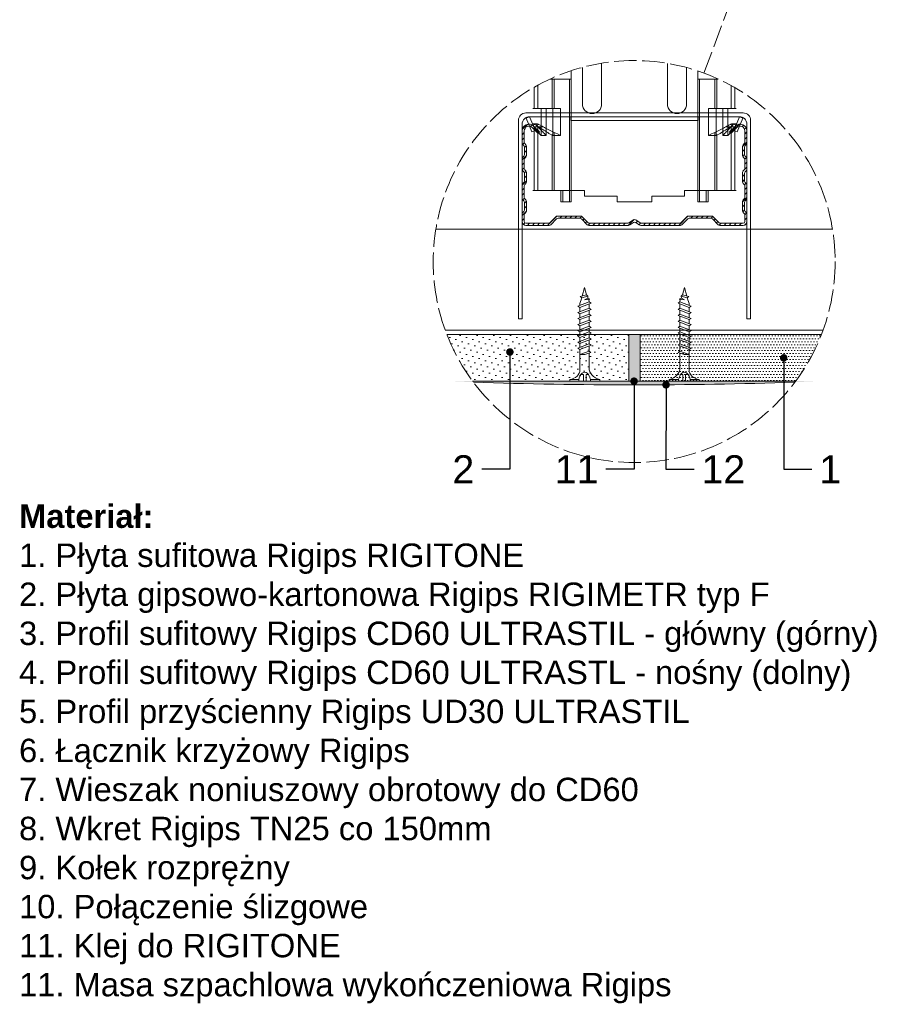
# Model space of a CAD drawing. Header units: millimetres. Extents: x -295 to 1938, y -1539 to -487.
# Tile 4 of 6: x 1297 to 1762, y -1539 to -1013. Entities that reach past the tile are written whole.
import ezdxf
from ezdxf import colors
from ezdxf.entities.mleader import LeaderData, LeaderLine
from ezdxf.math import Vec2, Vec3

# ---------------------------------------------------------------- set-up
doc = ezdxf.new("R2010")
doc.units = ezdxf.units.MM
doc.linetypes.add('ACAD_ISO02W100', pattern=[15, 12, -3])
doc.layers.get('0').update_dxf_attribs({"lineweight": 5})
for name, color, linetype, lineweight in [('_RIGIPS AKCESORIA', 7, 'Continuous', 5), ('_RIGIPS G-K', 7, 'Continuous', 9), ('_RIGIPS PROFIL', 7, 'Continuous', 9), ('_RIGIPS PŁYTA', 7, 'Continuous', 9), ('KRESKOWANIE', 7, 'Continuous', 9), ('PRZERYWANA', 7, 'ACAD_ISO02W100', 9)]:
    doc.layers.add(name, color=color, linetype=linetype, lineweight=lineweight)
doc.styles.get("Standard").update_dxf_attribs({"font": 'arial.ttf'})

# ---------------------------------------------------------------- blocks, each defined once
blk = doc.blocks.new('_Dot')
at = {"color": 0, "linetype": 'ByBlock', "lineweight": -2}
blk.add_line((-0.5, 0), (-1, 0), dxfattribs=at)
at = {"color": 0, "linetype": 'ByBlock', "const_width": 0.5}
blk.add_lwpolyline([(-0.25, 0, 1), (0.25, 0, 1)], format="xyb", close=True, dxfattribs=at)
blk = doc.blocks.new('Lacznik krzyzowy (widok1)')
at = {"layer": '_RIGIPS AKCESORIA', "extrusion": (0, 0, -1)}
for p, q in [((0, 36.5), (0, 89.5)), ((2, 91.5), (60, 91.5)), ((2.08, 90.11), (3, 90.5)), ((3.61, 86.42), (2.08, 90.11)), ((3, 90.5), (4.53, 86.8)), ((14, 89.5, 30), (14, 90.5, 30)), ((48, 89.5, 30), (14, 89.5, 30)), ((48, 90.5, 30), (48, 89.5, 30)), ((57.47, 86.8), (59, 90.5)), ((59.92, 90.11), (58.39, 86.42)), ((59, 90.5), (59.92, 90.11)), ((62, 89.5), (62, 36.5)), ((1, 88.5), (1, 36.5)), ((4.53, 86.8), (3.61, 86.42)), ((58.39, 86.42), (57.47, 86.8)), ((61, 36.5), (61, 88.5)), ((1, 36.5), (0, 36.5)), ((62, 36.5), (61, 36.5))]:
    blk.add_line(p, q, dxfattribs=at)
at = {"layer": '_RIGIPS AKCESORIA'}
blk.add_line((59, 90.5), (3, 90.5), dxfattribs=at)
at = {"layer": '_RIGIPS AKCESORIA', "extrusion": (0, 0, -1)}
for centre, start, end in [((-2, 89.5), 0, 90), ((-3, 88.5), 0, 90), ((-3, 88.5), 0, 90), ((-59, 88.5), 90, 180), ((-59, 88.5), 90, 180), ((-60, 89.5), 90, 180)]:
    blk.add_arc(centre, 2, start, end, dxfattribs=at)
blk = doc.blocks.new('CD 60 ULTRASTIL')
h = blk.add_hatch()
h.set_pattern_fill('ANSI31', color=256, scale=0.3, style=0)
h.paths.add_polyline_path([(542.88, 684.5, -0.302776), (543.49, 684.5), (544.54, 683.79, 0.148069), (544.85, 683.7), (555.42, 683.7, 0.198912), (555.81, 683.86), (557.38, 685.44, -0.198912), (557.77, 685.6), (563.59, 685.6, -0.198912), (563.98, 685.44), (565.55, 683.86, 0.198912), (565.94, 683.7), (572.18, 683.7, 0.414214), (573.18, 684.7), (573.18, 686.74, 0.198912), (573.02, 687.12), (572.74, 687.4, -0.198912), (572.58, 687.79), (572.58, 689.87, -0.198912), (572.74, 690.26), (573.02, 690.54, 0.198912), (573.18, 690.93), (573.18, 694.47, 0.198912), (573.02, 694.86), (572.74, 695.14, -0.198912), (572.58, 695.53), (572.58, 697.61, -0.198912), (572.74, 698), (573.02, 698.28, 0.198912), (573.18, 698.67), (573.18, 701.47, 0.198912), (573.02, 701.86), (572.74, 702.14, -0.198912), (572.58, 702.53), (572.58, 704.61, -0.198912), (572.74, 705), (573.02, 705.28, 0.198912), (573.18, 705.67), (573.18, 708.9, 0.666128), (570.12, 710.18), (568.55, 708.63), (568.93, 708.24), (570.5, 709.79, -0.666128), (572.63, 708.9), (572.63, 705.9, -0.198912), (572.47, 705.51), (572.19, 705.23, 0.198912), (572.03, 704.84), (572.03, 702.3, 0.198912), (572.19, 701.91), (572.47, 701.63, -0.198912), (572.63, 701.25), (572.63, 698.9, -0.198912), (572.47, 698.51), (572.19, 698.23, 0.198912), (572.03, 697.84), (572.03, 695.3, 0.198912), (572.19, 694.91), (572.47, 694.63, -0.198912), (572.63, 694.25), (572.63, 691.16, -0.198912), (572.47, 690.77), (572.19, 690.49, 0.198912), (572.03, 690.1), (572.03, 687.56, 0.198912), (572.19, 687.17), (572.47, 686.9, -0.198912), (572.63, 686.51), (572.63, 684.7, -0.414214), (572.18, 684.25), (566.17, 684.25, -0.198912), (565.78, 684.41), (564.2, 685.99, 0.198912), (563.82, 686.15), (557.55, 686.15, 0.198912), (557.16, 685.99), (555.58, 684.41, -0.198912), (555.19, 684.25), (545.01, 684.25, -0.148069), (544.71, 684.34), (543.49, 685.16, 0.302776), (542.88, 685.16), (541.65, 684.34, -0.148069), (541.35, 684.25), (531.17, 684.25, -0.198912), (530.78, 684.41), (529.2, 685.99, 0.198912), (528.82, 686.15), (522.55, 686.15, 0.198912), (522.16, 685.99), (520.58, 684.41, -0.198912), (520.19, 684.25), (514.18, 684.25, -0.414214), (513.73, 684.7), (513.73, 686.51, -0.198912), (513.89, 686.9), (514.17, 687.17, 0.198912), (514.33, 687.56), (514.33, 690.1, 0.198912), (514.17, 690.49), (513.89, 690.77, -0.198912), (513.73, 691.16), (513.73, 694.25, -0.198912), (513.89, 694.63), (514.17, 694.91, 0.198912), (514.33, 695.3), (514.33, 697.84, 0.198912), (514.17, 698.23), (513.89, 698.51, -0.198912), (513.73, 698.9), (513.73, 701.25, -0.198912), (513.89, 701.63), (514.17, 701.91, 0.198912), (514.33, 702.3), (514.33, 704.84, 0.198912), (514.17, 705.23), (513.89, 705.51, -0.198912), (513.73, 705.9), (513.73, 708.9, -0.666128), (515.86, 709.79), (517.43, 708.24), (517.81, 708.63), (516.25, 710.18, 0.666128), (513.18, 708.9), (513.18, 705.67, 0.198912), (513.34, 705.28), (513.62, 705, -0.198912), (513.78, 704.61), (513.78, 702.53, -0.198912), (513.62, 702.14), (513.34, 701.86, 0.198912), (513.18, 701.47), (513.18, 698.67, 0.198912), (513.34, 698.28), (513.62, 698, -0.198912), (513.78, 697.61), (513.78, 695.53, -0.198912), (513.62, 695.14), (513.34, 694.86, 0.198912), (513.18, 694.47), (513.18, 690.93, 0.198912), (513.34, 690.54), (513.62, 690.26, -0.198912), (513.78, 689.87), (513.78, 687.79, -0.198912), (513.62, 687.4), (513.34, 687.12, 0.198912), (513.18, 686.74), (513.18, 684.7, 0.414214), (514.18, 683.7), (520.42, 683.7, 0.198912), (520.81, 683.86), (522.38, 685.44, -0.198912), (522.77, 685.6), (528.59, 685.6, -0.198912), (528.98, 685.44), (530.55, 683.86, 0.198912), (530.94, 683.7), (541.51, 683.7, 0.148069), (541.82, 683.79)])
for p, q in [((515.86, 709.79), (517.43, 708.24)), ((516.25, 710.18), (517.81, 708.63)), ((570.12, 710.18), (568.55, 708.63)), ((570.5, 709.79), (568.93, 708.24)), ((513.18, 708.9), (513.18, 705.67)), ((513.73, 708.9), (513.73, 705.9)), ((517.43, 708.24), (517.81, 708.63)), ((568.93, 708.24), (568.55, 708.63)), ((572.63, 708.9), (572.63, 705.9)), ((573.18, 708.9), (573.18, 705.67)), ((513.34, 705.28), (513.62, 705)), ((513.78, 704.61), (513.78, 702.53)), ((513.89, 705.51), (514.17, 705.23)), ((514.33, 704.84), (514.33, 702.3)), ((572.03, 704.84), (572.03, 702.3)), ((572.47, 705.51), (572.19, 705.23)), ((572.58, 704.61), (572.58, 702.53)), ((573.02, 705.28), (572.74, 705)), ((513.34, 701.86), (513.62, 702.14)), ((513.89, 701.63), (514.17, 701.91)), ((572.47, 701.63), (572.19, 701.91)), ((573.02, 701.86), (572.74, 702.14)), ((513.18, 698.67), (513.18, 701.47)), ((513.73, 698.9), (513.73, 701.25)), ((572.63, 698.9), (572.63, 701.25)), ((573.18, 698.67), (573.18, 701.47)), ((513.34, 698.28), (513.62, 698)), ((513.78, 697.61), (513.78, 695.53)), ((513.89, 698.51), (514.17, 698.23)), ((514.33, 697.84), (514.33, 695.3)), ((572.03, 697.84), (572.03, 695.3)), ((572.47, 698.51), (572.19, 698.23)), ((572.58, 697.61), (572.58, 695.53)), ((573.02, 698.28), (572.74, 698)), ((513.18, 694.47), (513.18, 690.93)), ((513.34, 694.86), (513.62, 695.14)), ((513.73, 694.25), (513.73, 691.16)), ((513.89, 694.63), (514.17, 694.91)), ((572.47, 694.63), (572.19, 694.91)), ((572.63, 694.25), (572.63, 691.16)), ((573.02, 694.86), (572.74, 695.14)), ((573.18, 694.47), (573.18, 690.93)), ((513.34, 690.54), (513.62, 690.26)), ((513.78, 689.87), (513.78, 687.79)), ((513.89, 690.77), (514.17, 690.49)), ((514.33, 690.1), (514.33, 687.56)), ((572.03, 690.1), (572.03, 687.56)), ((572.47, 690.77), (572.19, 690.49)), ((572.58, 689.87), (572.58, 687.79)), ((573.02, 690.54), (572.74, 690.26)), ((513.18, 686.74), (513.18, 684.7)), ((513.34, 687.12), (513.62, 687.4)), ((513.73, 686.51), (513.73, 684.7)), ((513.89, 686.9), (514.17, 687.17)), ((520.58, 684.41), (522.16, 685.99)), ((522.55, 686.15), (528.82, 686.15)), ((530.78, 684.41), (529.2, 685.99)), ((555.58, 684.41), (557.16, 685.99)), ((557.55, 686.15), (563.82, 686.15)), ((565.78, 684.41), (564.2, 685.99)), ((572.47, 686.9), (572.19, 687.17)), ((572.63, 686.51), (572.63, 684.7)), ((573.02, 687.12), (572.74, 687.4)), ((573.18, 686.74), (573.18, 684.7)), ((514.18, 684.25), (520.19, 684.25)), ((514.18, 683.7), (520.42, 683.7)), ((520.81, 683.86), (522.38, 685.44)), ((528.59, 685.6), (522.77, 685.6)), ((530.55, 683.86), (528.98, 685.44)), ((530.94, 683.7), (541.51, 683.7)), ((531.17, 684.25), (541.35, 684.25)), ((541.65, 684.34), (542.88, 685.16)), ((541.82, 683.79), (542.88, 684.5)), ((544.71, 684.34), (543.49, 685.16)), ((544.54, 683.79), (543.49, 684.5)), ((544.85, 683.7), (555.42, 683.7)), ((545.01, 684.25), (555.19, 684.25)), ((555.81, 683.86), (557.38, 685.44)), ((557.77, 685.6), (563.59, 685.6)), ((565.55, 683.86), (563.98, 685.44)), ((565.94, 683.7), (572.18, 683.7)), ((566.17, 684.25), (572.18, 684.25))]:
    blk.add_line(p, q)
for centre, radius, start, end in [((514.98, 708.9), 1.8, 45.3251, 180), ((514.98, 708.9), 1.25, 45.3251, 180), ((571.38, 708.9), 1.8, 360, 134.6749), ((571.38, 708.9), 1.25, 360, 134.6749), ((513.73, 705.67), 0.55, 180, 225), ((513.23, 704.61), 0.55, 0, 45), ((514.28, 705.9), 0.55, 180, 225), ((513.78, 704.84), 0.55, 0, 45), ((572.58, 704.84), 0.55, 135, 180), ((572.08, 705.9), 0.55, 315, 0), ((573.13, 704.61), 0.55, 135, 180), ((572.63, 705.67), 0.55, 315, 0), ((513.73, 701.47), 0.55, 135, 180), ((513.23, 702.53), 0.55, 315, 0), ((513.78, 702.3), 0.55, 315, 0), ((572.58, 702.3), 0.55, 180, 225), ((573.13, 702.53), 0.55, 180, 225), ((572.63, 701.47), 0.55, 0, 45), ((514.28, 701.25), 0.55, 135, 180), ((572.08, 701.25), 0.55, 0, 45), ((513.73, 698.67), 0.55, 180, 225), ((513.23, 697.61), 0.55, 360, 45), ((514.28, 698.9), 0.55, 180, 225), ((513.78, 697.84), 0.55, 0, 45), ((572.58, 697.84), 0.55, 135, 180), ((572.08, 698.9), 0.55, 315, 0), ((573.13, 697.61), 0.55, 135, 180), ((572.63, 698.67), 0.55, 315, 0), ((513.73, 694.47), 0.55, 135, 180), ((513.23, 695.53), 0.55, 315, 0), ((514.28, 694.25), 0.55, 135, 180), ((513.78, 695.3), 0.55, 315, 0), ((572.58, 695.3), 0.55, 180, 225), ((572.08, 694.25), 0.55, 0, 45), ((573.13, 695.53), 0.55, 180, 225), ((572.63, 694.47), 0.55, 0, 45), ((513.73, 690.93), 0.55, 180, 225), ((513.23, 689.87), 0.55, 0, 45), ((514.28, 691.16), 0.55, 180, 225), ((513.78, 690.1), 0.55, 360, 45), ((572.58, 690.1), 0.55, 135, 180), ((572.08, 691.16), 0.55, 315, 0), ((573.13, 689.87), 0.55, 135, 180), ((572.63, 690.93), 0.55, 315, 0), ((513.73, 686.74), 0.55, 135, 180), ((513.23, 687.79), 0.55, 315, 0), ((514.28, 686.51), 0.55, 135, 180), ((513.78, 687.56), 0.55, 315, 360), ((522.55, 685.6), 0.55, 90, 135), ((528.82, 685.6), 0.55, 45, 90), ((557.55, 685.6), 0.55, 90, 135), ((563.82, 685.6), 0.55, 45, 90), ((572.58, 687.56), 0.55, 180, 225), ((572.08, 686.51), 0.55, 360, 45), ((573.13, 687.79), 0.55, 180, 225), ((572.63, 686.74), 0.55, 360, 45), ((514.18, 684.7), 1, 180, 270), ((514.18, 684.7), 0.45, 180, 270), ((520.19, 684.8), 0.55, 270, 315), ((520.42, 684.25), 0.55, 270, 315), ((522.77, 685.05), 0.55, 90, 135), ((528.59, 685.05), 0.55, 45, 90), ((530.94, 684.25), 0.55, 225, 270), ((531.17, 684.8), 0.55, 225, 270), ((541.35, 684.8), 0.55, 270, 303.6901), ((541.51, 684.25), 0.55, 270, 303.6901), ((543.18, 684.7), 0.55, 56.3099, 123.6901), ((543.18, 684.04), 0.55, 56.3099, 123.6901), ((544.85, 684.25), 0.55, 236.3099, 270), ((545.01, 684.8), 0.55, 236.3099, 270), ((555.19, 684.8), 0.55, 270, 315), ((555.42, 684.25), 0.55, 270, 315), ((557.77, 685.05), 0.55, 90, 135), ((563.59, 685.05), 0.55, 45, 90), ((565.94, 684.25), 0.55, 225, 270), ((566.17, 684.8), 0.55, 225, 270), ((572.18, 684.7), 1, 270, 0), ((572.18, 684.7), 1, 270, 360), ((572.18, 684.7), 0.45, 270, 360)]:
    blk.add_arc(centre, radius, start, end)
blk = doc.blocks.new('TN 25')
at = {"layer": '_RIGIPS AKCESORIA'}
for p, q in [((0, -0.84), (0, 7.16)), ((0, 7.16), (0.46, 7.16)), ((0.46, 7.16), (0.46, 4.78)), ((0.46, 4.78), (0, 4.78)), ((0, 3.5), (1.77, 3.5)), ((0, 2.83), (1.77, 2.83)), ((1.77, 3.5), (1.77, 4.2)), ((1.77, 2.83), (1.77, 2.18)), ((3.02, 4.46), (8.47, 4.46)), ((7.12, 4.46), (7.12, 3.18)), ((8.03, 2.01), (7.12, 4.46)), ((7.12, 3.18), (7.65, 1.53)), ((8.47, 4.46), (8.79, 5)), ((9.61, 1.51), (8.47, 4.46)), ((8.79, 5), (9.93, 2.01)), ((9, 4.46), (10.1, 4.46)), ((10.1, 4.46), (10.41, 5)), ((11.23, 1.51), (10.1, 4.46)), ((10.41, 5), (11.56, 2.01)), ((10.62, 4.46), (11.67, 4.46)), ((11.67, 4.46), (11.99, 5)), ((12.81, 1.51), (11.67, 4.46)), ((11.99, 5), (13.14, 2.01)), ((12.2, 4.46), (13.21, 4.46)), ((13.21, 4.46), (13.52, 5)), ((14.34, 1.51), (13.21, 4.46)), ((13.52, 5), (14.67, 2.01)), ((13.73, 4.46), (14.8, 4.46)), ((14.8, 4.46), (15.12, 5)), ((15.94, 1.51), (14.8, 4.46)), ((15.12, 5), (16.26, 2.01)), ((15.33, 4.46), (16.42, 4.46)), ((16.42, 4.46), (16.73, 5)), ((17.55, 1.51), (16.42, 4.46)), ((16.73, 5), (17.88, 2.01)), ((16.94, 4.46), (17.99, 4.46)), ((17.99, 4.46), (18.31, 5)), ((19.13, 1.51), (17.99, 4.46)), ((18.31, 5), (19.45, 2.01)), ((18.52, 4.46), (19.68, 4.46)), ((19.68, 4.46), (20, 5)), ((20.82, 1.51), (19.68, 4.46)), ((20, 5), (21.14, 2.01)), ((20.21, 4.46), (20.7, 4.46)), ((20.7, 4.46), (22.28, 3.98)), ((21.85, 1.83), (21.67, 3.28)), ((21.67, 3.28), (22.14, 2.4)), ((22.28, 3.98), (22.56, 4.37)), ((22.7, 2.36), (22.28, 3.98)), ((22.56, 4.37), (23.03, 2.71)), ((23.03, 2.71), (22.7, 2.36)), ((22.71, 3.85), (25, 3.24)), ((25, 3.24), (23.03, 2.71)), ((0.46, 1.64), (0, 1.64)), ((0.46, -0.84), (0.46, 1.64)), ((7.49, 2.01), (3.55, 2.01)), ((7.65, 1.53), (8.03, 2.01)), ((9.41, 2.01), (8.03, 2.01)), ((9.93, 2.01), (9.61, 1.51)), ((11.04, 2.01), (9.93, 2.01)), ((11.56, 2.01), (11.23, 1.51)), ((12.61, 2.01), (11.56, 2.01)), ((13.14, 2.01), (12.81, 1.51)), ((14.15, 2.01), (13.14, 2.01)), ((14.67, 2.01), (14.34, 1.51)), ((15.74, 2.01), (14.67, 2.01)), ((16.26, 2.01), (15.94, 1.51)), ((17.36, 2.01), (16.26, 2.01)), ((17.88, 2.01), (17.55, 1.51)), ((18.93, 2.01), (17.88, 2.01)), ((19.45, 2.01), (19.13, 1.51)), ((19.45, 2.01), (20.62, 2.01)), ((21.14, 2.01), (20.82, 1.51)), ((21.14, 2.01), (21.81, 2.12)), ((22.14, 2.4), (21.85, 1.83)), ((22.7, 2.36), (22.14, 2.4)), ((0, -0.84), (0.46, -0.84))]:
    blk.add_line(p, q, dxfattribs=at)
for centre, major_axis, ratio, start_param, end_param in [((3.09, 7.67), (0.17, 3.2), 0.826134, 1.773653, 3.180586), ((-0.04, 0.9), (0, 3.93), 0.848176, -0.720942, -0.151112), ((1.66, 3.18), (0, 0.895), 0.848176, -1.552777, -0.720942), ((1.66, 3.18), (0, 0.895), 0.848176, 3.862535, 4.730408), ((3.37, -1.57), (0.28, 3.57), 0.832181, 0.035984, 1.430787), ((-2.73, 15.91), (0, 14.76), 0.848176, 3.399396, 3.475072), ((0.59, 4.62), (0, 2.81), 0.848176, 3.475072, 3.862535)]:
    blk.add_ellipse(centre, major_axis=major_axis, ratio=ratio, start_param=start_param, end_param=end_param, dxfattribs=at)

msp = doc.modelspace()

# ---------------------------------------------------------------- hatches: boundary and pattern name
at = {"layer": '_RIGIPS G-K'}
h = msp.add_hatch(dxfattribs=at)
h.set_pattern_fill('DOTS', color=256, scale=2, angle=45, style=0)
h.set_pattern_definition([(45, (-1960.6988, -472.216), (-1.122532, 3.367596), [0, -3.175])])
edge = h.paths.add_edge_path()
edge.add_arc((1625.51, -1142.223), 107.296, 201.23816, 216.51178)
edge.add_line((1539.272, -1206.062), (1622.711, -1206.062))
edge.add_line((1622.711, -1206.062), (1622.71, -1181.089))
edge.add_line((1622.71, -1181.089), (1525.501, -1181.09))
h = msp.add_hatch(dxfattribs=at)
h.set_pattern_fill('DOTS', color=253, style=0)
h.set_pattern_definition([(0, (-1960.6988, -472.2161), (0.79375, 1.5875), [0, -1.5875])])
edge = h.paths.add_edge_path()
edge.add_arc((1625.51, -1142.223), 107.296, 323.48822, 338.76333)
edge.add_line((1725.52, -1181.088), (1628.71, -1181.089))
edge.add_line((1628.71, -1181.089), (1628.711, -1206.062))
edge.add_line((1628.711, -1206.062), (1711.747, -1206.062))
at = {"layer": 'KRESKOWANIE'}
msp.add_hatch(color=256, dxfattribs=at).paths.add_polyline_path([(1628.71, -1181.089), (1622.71, -1181.089), (1622.711, -1206.062), (1628.711, -1206.062)])
h = msp.add_hatch(dxfattribs=at)
h.set_pattern_fill('AR-SAND', color=256, scale=0.1, style=0)
h.set_pattern_definition([(37.5, (-1960.6988, -472.216), (-0.160003, 4.8941324), [0, -3.8608, 0, -4.318, 0, -4.1275]), (7.5, (-1960.699, -472.216), (4.495233, 7.168251), [0, -2.0828, 0, -3.4798, 0, -1.3335]), (327.5, (-1963.823, -472.216), (7.9099237, 0.014372), [0, -1.27, 0, -4.572, 0, -5.969]), (317.5, (-1963.823, -472.216), (7.635565, 2.229293), [0, -0.635, 0, -2.9972, 0, -3.429])])
h.paths.add_polyline_path([(1725.51, -1206.062), (1525.51, -1206.062, 0.02)])

# ---------------------------------------------------------------- linework, layer by layer
for p, q in [((1591.899, -1044.789), (1591.899, -1040.327)), ((1597.899, -1058.102), (1597.899, -1038.54)), ((1597.899, -1038.54), (1597.899, -1058.102)), ((1608.152, -1036.34), (1608.152, -1058.102)), ((1608.152, -1058.102), (1608.152, -1036.34)), ((1643.254, -1058.102), (1643.254, -1036.404)), ((1643.254, -1036.404), (1643.254, -1058.102)), ((1653.492, -1038.64), (1653.492, -1058.102)), ((1653.492, -1038.64), (1653.492, -1058.102)), ((1659.507, -1040.455), (1659.507, -1044.789)), ((1659.507, -1040.455), (1659.507, -1044.789)), ((1580.575, -1044.789), (1591.959, -1044.789)), ((1581.78, -1044.789), (1581.78, -1060.549)), ((1582.81, -1044.789), (1582.81, -1060.549)), ((1590.914, -1044.789), (1590.914, -1110.368)), ((1591.959, -1044.789), (1591.959, -1110.368)), ((1659.463, -1044.789), (1659.463, -1110.368)), ((1659.507, -1044.789), (1659.507, -1104.219)), ((1659.507, -1044.789), (1659.507, -1104.219)), ((1670.444, -1044.789), (1659.522, -1044.789)), ((1660.492, -1044.789), (1660.492, -1110.368)), ((1668.611, -1044.789), (1668.611, -1060.549)), ((1669.641, -1044.789), (1669.641, -1060.549)), ((1572.094, -1049.168), (1572.094, -1060.549)), ((1574.079, -1048.056), (1574.079, -1060.549)), ((1677.342, -1048.277), (1677.342, -1060.549)), ((1679.327, -1049.4), (1679.327, -1060.549)), ((1571.467, -1060.549), (1586.153, -1060.549)), ((1575.855, -1060.549), (1575.855, -1074.892)), ((1578.571, -1074.892), (1578.571, -1060.549)), ((1582.093, -1074.892), (1582.093, -1060.549)), ((1586.153, -1060.549), (1586.153, -1074.892)), ((1665.268, -1074.892), (1665.268, -1060.549)), ((1665.268, -1060.549), (1679.999, -1060.549)), ((1669.313, -1060.549), (1669.313, -1074.892)), ((1672.85, -1060.549), (1672.85, -1074.892)), ((1675.566, -1074.892), (1675.566, -1060.549)), ((1571.422, -1068.833), (1571.482, -1068.773)), ((1571.422, -1068.937), (1571.422, -1068.833)), ((1571.452, -1069.056), (1571.422, -1068.937)), ((1571.512, -1069.221), (1571.452, -1069.056)), ((1571.482, -1068.773), (1571.557, -1068.758)), ((1571.601, -1069.415), (1571.512, -1069.221)), ((1571.557, -1068.758), (1571.676, -1068.758)), ((1573.661, -1068.758), (1571.586, -1068.758)), ((1571.736, -1069.638), (1571.601, -1069.415)), ((1571.676, -1068.758), (1571.84, -1068.803)), ((1571.885, -1069.877), (1571.736, -1069.638)), ((1571.84, -1068.803), (1572.034, -1068.877)), ((1572.109, -1070.206), (1571.885, -1069.877)), ((1572.034, -1068.877), (1572.273, -1068.982)), ((1572.094, -1070.191), (1572.094, -1104.219)), ((1572.363, -1070.564), (1572.109, -1070.206)), ((1574.348, -1070.34), (1572.213, -1070.34)), ((1572.273, -1068.982), (1572.527, -1069.116)), ((1572.661, -1070.952), (1572.363, -1070.564)), ((1572.527, -1069.116), (1572.825, -1069.28)), ((1572.989, -1071.385), (1572.661, -1070.952)), ((1572.825, -1069.28), (1573.139, -1069.459)), ((1573.362, -1071.862), (1572.989, -1071.385)), ((1573.139, -1069.459), (1573.482, -1069.668)), ((1573.765, -1072.355), (1573.362, -1071.862)), ((1573.512, -1068.788), (1573.467, -1068.847)), ((1573.467, -1068.847), (1573.467, -1068.922)), ((1573.467, -1068.922), (1573.482, -1069.027)), ((1573.482, -1069.027), (1573.527, -1069.146)), ((1573.482, -1069.668), (1573.974, -1069.967)), ((1573.571, -1068.758), (1573.512, -1068.788)), ((1573.527, -1069.146), (1573.601, -1069.28)), ((1573.661, -1068.758), (1573.571, -1068.758)), ((1573.601, -1069.28), (1573.691, -1069.444)), ((1573.765, -1068.758), (1573.661, -1068.758)), ((1573.691, -1069.444), (1573.81, -1069.624)), ((1573.9, -1068.788), (1573.765, -1068.758)), ((1573.81, -1069.624), (1574.094, -1070.027)), ((1574.064, -1068.847), (1573.9, -1068.788)), ((1573.974, -1069.967), (1574.527, -1070.31)), ((1574.243, -1068.907), (1574.064, -1068.847)), ((1574.079, -1069.997), (1574.079, -1104.219)), ((1574.094, -1070.027), (1574.318, -1070.31)), ((1574.452, -1068.997), (1574.243, -1068.907)), ((1574.318, -1070.31), (1574.571, -1070.609)), ((1574.691, -1069.116), (1574.452, -1068.997)), ((1574.527, -1070.31), (1575.124, -1070.698)), ((1577.049, -1070.34), (1574.571, -1070.34)), ((1574.571, -1070.609), (1574.855, -1070.952)), ((1574.974, -1069.25), (1574.691, -1069.116)), ((1574.855, -1070.952), (1575.168, -1071.325)), ((1575.273, -1069.4), (1574.974, -1069.25)), ((1575.124, -1070.698), (1575.78, -1071.116)), ((1575.168, -1071.325), (1575.512, -1071.713)), ((1575.616, -1069.579), (1575.273, -1069.4)), ((1575.512, -1071.713), (1575.885, -1072.116)), ((1575.974, -1069.773), (1575.616, -1069.579)), ((1575.78, -1071.116), (1576.467, -1071.564)), ((1575.885, -1072.116), (1576.288, -1072.549)), ((1576.362, -1069.982), (1575.974, -1069.773)), ((1576.78, -1070.206), (1576.362, -1069.982)), ((1576.467, -1071.564), (1577.198, -1072.026)), ((1577.213, -1070.444), (1576.78, -1070.206)), ((1577.198, -1072.026), (1577.929, -1072.489)), ((1577.676, -1070.698), (1577.213, -1070.444)), ((1578.168, -1070.952), (1577.676, -1070.698)), ((1579.183, -1071.489), (1578.168, -1070.952)), ((1580.243, -1072.041), (1579.183, -1071.489)), ((1581.362, -1072.579), (1580.243, -1072.041)), ((1671.164, -1072.041), (1670.059, -1072.579)), ((1672.238, -1071.489), (1671.164, -1072.041)), ((1673.253, -1070.952), (1672.238, -1071.489)), ((1673.731, -1070.698), (1673.253, -1070.952)), ((1673.477, -1072.489), (1674.223, -1072.026)), ((1674.193, -1070.444), (1673.731, -1070.698)), ((1674.641, -1070.206), (1674.193, -1070.444)), ((1674.223, -1072.026), (1674.954, -1071.564)), ((1674.372, -1070.34), (1676.85, -1070.34)), ((1675.059, -1069.982), (1674.641, -1070.206)), ((1674.954, -1071.564), (1675.641, -1071.116)), ((1675.447, -1069.773), (1675.059, -1069.982)), ((1675.133, -1072.549), (1675.536, -1072.116)), ((1675.805, -1069.579), (1675.447, -1069.773)), ((1675.536, -1072.116), (1675.91, -1071.713)), ((1675.641, -1071.116), (1676.298, -1070.698)), ((1676.133, -1069.4), (1675.805, -1069.579)), ((1675.91, -1071.713), (1676.253, -1071.325)), ((1676.447, -1069.25), (1676.133, -1069.4)), ((1676.253, -1071.325), (1676.566, -1070.952)), ((1676.298, -1070.698), (1676.895, -1070.31)), ((1676.73, -1069.116), (1676.447, -1069.25)), ((1676.566, -1070.952), (1676.85, -1070.609)), ((1676.969, -1068.997), (1676.73, -1069.116)), ((1676.85, -1070.609), (1677.104, -1070.31)), ((1676.895, -1070.31), (1677.447, -1069.967)), ((1677.178, -1068.907), (1676.969, -1068.997)), ((1677.074, -1070.34), (1679.208, -1070.34)), ((1677.104, -1070.31), (1677.327, -1070.027)), ((1677.357, -1068.847), (1677.178, -1068.907)), ((1677.327, -1070.027), (1677.611, -1069.624)), ((1677.342, -1069.997), (1677.342, -1104.219)), ((1677.521, -1068.788), (1677.357, -1068.847)), ((1677.447, -1069.967), (1677.939, -1069.668)), ((1677.656, -1068.758), (1677.521, -1068.788)), ((1677.611, -1069.624), (1677.73, -1069.444)), ((1677.76, -1068.758), (1677.656, -1068.758)), ((1678.059, -1071.862), (1677.656, -1072.355)), ((1677.73, -1069.444), (1677.82, -1069.28)), ((1677.85, -1068.758), (1677.76, -1068.758)), ((1677.76, -1068.758), (1679.835, -1068.758)), ((1677.82, -1069.28), (1677.895, -1069.146)), ((1677.909, -1068.788), (1677.85, -1068.758)), ((1677.895, -1069.146), (1677.939, -1069.027)), ((1677.939, -1068.847), (1677.909, -1068.788)), ((1677.954, -1068.922), (1677.939, -1068.847)), ((1677.939, -1069.027), (1677.954, -1068.922)), ((1677.939, -1069.668), (1678.283, -1069.459)), ((1678.432, -1071.385), (1678.059, -1071.862)), ((1678.283, -1069.459), (1678.596, -1069.28)), ((1678.76, -1070.952), (1678.432, -1071.385)), ((1678.596, -1069.28), (1678.895, -1069.116)), ((1679.059, -1070.564), (1678.76, -1070.952)), ((1678.895, -1069.116), (1679.148, -1068.982)), ((1679.312, -1070.206), (1679.059, -1070.564)), ((1679.148, -1068.982), (1679.387, -1068.877)), ((1679.536, -1069.877), (1679.312, -1070.206)), ((1679.327, -1070.191), (1679.327, -1104.219)), ((1679.387, -1068.877), (1679.581, -1068.803)), ((1679.686, -1069.638), (1679.536, -1069.877)), ((1679.581, -1068.803), (1679.73, -1068.758)), ((1679.82, -1069.415), (1679.686, -1069.638)), ((1679.73, -1068.758), (1679.865, -1068.758)), ((1679.909, -1069.221), (1679.82, -1069.415)), ((1679.865, -1068.758), (1679.939, -1068.773)), ((1679.969, -1069.056), (1679.909, -1069.221)), ((1679.939, -1068.773), (1679.984, -1068.833)), ((1679.999, -1068.937), (1679.969, -1069.056)), ((1679.984, -1068.833), (1679.999, -1068.937)), ((1574.183, -1072.892), (1573.765, -1072.355)), ((1574.646, -1073.444), (1574.183, -1072.892)), ((1575.228, -1074.161), (1574.646, -1073.444)), ((1575.855, -1074.892), (1575.228, -1074.161)), ((1578.571, -1074.892), (1575.855, -1074.892)), ((1576.288, -1072.549), (1576.706, -1072.997)), ((1576.706, -1072.997), (1577.153, -1073.459)), ((1577.153, -1073.459), (1577.601, -1073.922)), ((1577.601, -1073.922), (1578.079, -1074.414)), ((1577.929, -1072.489), (1578.691, -1072.952)), ((1578.079, -1074.414), (1578.571, -1074.892)), ((1578.691, -1072.952), (1579.347, -1073.34)), ((1579.347, -1073.34), (1580.034, -1073.758)), ((1580.034, -1073.758), (1580.75, -1074.161)), ((1580.75, -1074.161), (1581.496, -1074.564)), ((1582.064, -1072.907), (1581.362, -1072.579)), ((1581.496, -1074.564), (1581.78, -1074.713)), ((1581.78, -1074.713), (1581.929, -1074.802)), ((1581.78, -1074.713), (1581.78, -1104.219)), ((1581.929, -1074.802), (1582.093, -1074.892)), ((1582.81, -1073.235), (1582.064, -1072.907)), ((1586.153, -1074.892), (1582.093, -1074.892)), ((1584.526, -1074.041), (1582.81, -1073.235)), ((1582.81, -1073.235), (1582.81, -1104.219)), ((1586.153, -1074.892), (1584.526, -1074.041)), ((1666.895, -1074.041), (1665.268, -1074.892)), ((1665.268, -1074.892), (1669.313, -1074.892)), ((1668.611, -1073.235), (1666.895, -1074.041)), ((1669.358, -1072.907), (1668.611, -1073.235)), ((1668.611, -1073.235), (1668.611, -1104.219)), ((1669.313, -1074.892), (1669.477, -1074.802)), ((1670.059, -1072.579), (1669.358, -1072.907)), ((1669.477, -1074.802), (1669.641, -1074.713)), ((1669.641, -1074.713), (1669.925, -1074.564)), ((1669.641, -1074.713), (1669.641, -1104.219)), ((1669.925, -1074.564), (1670.671, -1074.161)), ((1670.671, -1074.161), (1671.387, -1073.758)), ((1671.387, -1073.758), (1672.074, -1073.34)), ((1672.074, -1073.34), (1672.731, -1072.952)), ((1672.731, -1072.952), (1673.477, -1072.489)), ((1672.85, -1074.892), (1673.343, -1074.414)), ((1672.85, -1074.892), (1675.566, -1074.892)), ((1673.343, -1074.414), (1673.82, -1073.922)), ((1673.82, -1073.922), (1674.268, -1073.459)), ((1674.268, -1073.459), (1674.701, -1072.997)), ((1674.701, -1072.997), (1675.133, -1072.549)), ((1676.193, -1074.161), (1675.566, -1074.892)), ((1676.775, -1073.444), (1676.193, -1074.161)), ((1677.223, -1072.892), (1676.775, -1073.444)), ((1677.656, -1072.355), (1677.223, -1072.892)), ((1571.422, -1104.219), (1599.078, -1104.219)), ((1586.347, -1110.368), (1586.347, -1104.219)), ((1587.377, -1104.219), (1587.377, -1110.368)), ((1599.078, -1104.219), (1599.078, -1107.293)), ((1599.078, -1104.219), (1599.078, -1107.293)), ((1616.495, -1107.293), (1599.078, -1107.293)), ((1616.495, -1107.293), (1616.495, -1110.368)), ((1616.495, -1107.293), (1616.495, -1110.368)), ((1652.344, -1107.293), (1634.927, -1107.293)), ((1634.927, -1107.293), (1634.927, -1110.368)), ((1634.927, -1107.293), (1634.927, -1110.368)), ((1652.344, -1104.219), (1652.344, -1107.293)), ((1679.999, -1104.219), (1652.344, -1104.219)), ((1652.344, -1104.219), (1652.344, -1107.293)), ((1664.045, -1110.368), (1664.045, -1104.219)), ((1665.074, -1104.219), (1665.074, -1110.368)), ((1590.914, -1110.368), (1586.347, -1110.368)), ((1587.377, -1110.368), (1586.347, -1110.368)), ((1587.377, -1110.368), (1591.959, -1110.368)), ((1591.959, -1110.368), (1590.914, -1110.368)), ((1634.927, -1110.368), (1616.495, -1110.368)), ((1616.495, -1110.368), (1634.927, -1110.368)), ((1659.463, -1110.368), (1664.045, -1110.368)), ((1660.492, -1110.368), (1659.463, -1110.368)), ((1665.074, -1110.368), (1660.492, -1110.368)), ((1665.074, -1110.368), (1664.045, -1110.368))]:
    msp.add_line(p, q)
for centre in [(1603.025, -1058.102), (1648.381, -1058.102)]:
    msp.add_arc(centre, 5.127, 180, 0)
at = {"layer": '_RIGIPS G-K'}
for p, q in [((1725.529, -1181.062), (1525.49, -1181.062)), ((1711.747, -1206.062), (1539.272, -1206.062))]:
    msp.add_line(p, q, dxfattribs=at)
at = {"layer": '_RIGIPS PROFIL'}
for p, q in [((1731.4, -1124.911), (1519.62, -1124.908)), ((1726.356, -1178.862), (1524.664, -1178.862))]:
    msp.add_line(p, q, dxfattribs=at)
at = {"layer": '_RIGIPS PŁYTA'}
for p, q in [((1622.71, -1181.089), (1622.711, -1206.062)), ((1628.71, -1181.089), (1628.711, -1206.062))]:
    msp.add_line(p, q, dxfattribs=at)
msp.add_arc((1625.51, 1292.938), 2501, 268.032968, 271.967032, dxfattribs=at)
at = {"layer": 'PRZERYWANA'}
msp.add_line((1662.79, -1041.612), (1708.024, -919.537), dxfattribs=at)
msp.add_circle((1625.51, -1142.223), 107.296, dxfattribs=at)

# ---------------------------------------------------------------- block references
at = {"xscale": 2, "yscale": 2, "zscale": 2}
for name, p in [('Lacznik krzyzowy (widok1)', (1563.711, -1245.87)), ('CD 60 ULTRASTIL', (539.349, -2490.275))]:
    msp.add_blockref(name, p, dxfattribs=at)
at = {"layer": '_RIGIPS AKCESORIA', "yscale": 2, "zscale": 2}
for p, xscale, rotation in [((1605.507, -1206.062), 2, 90.00000000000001), ((1645.914, -1206.062), -2, 270)]:
    msp.add_blockref('TN 25', p, dxfattribs=dict(at, xscale=xscale, rotation=rotation))

# ---------------------------------------------------------------- texts
at = {"layer": '_RIGIPS G-K', "insert": (1297.061, -1271.897), "char_height": 12.5, "attachment_point": 1}
msp.add_mtext_dynamic_manual_height_columns('{\\fArial|b1|i0|c238|p34;Materiał:\\P}1. Płyta sufitowa Rigips RIGITONE\\P2. Płyta gipsowo-kartonowa Rigips RIGIMETR typ F\\P3. Profil sufitowy Rigips CD60 ULTRASTIL - główny (górny)\\P4. Profil sufitowy Rigips CD60 ULTRASTL - nośny (dolny)\\P5. Profil przyścienny Rigips UD30 ULTRASTIL\\P6. Łącznik krzyżowy Rigips\\P7. Wieszak noniuszowy obrotowy do CD60\\P8. Wkret Rigips TN25 co 150mm\\P9. Kołek rozprężny\\P10. Połączenie ślizgowe\\P11. Klej do RIGITONE\\P11. Masa szpachlowa wykończeniowa Rigips', width=497.0105, gutter_width=12.5, heights=[0], dxfattribs=at)

# ---------------------------------------------------------------- leaders
at = {"layer": '_RIGIPS G-K'}
ml = msp.add_multileader_mtext('Standard', dxfattribs=at)
ml.set_content('2', color=256)
ml.set_leader_properties()
ml.set_arrow_properties(name='DOT')
ml.build(insert=Vec2(0, 0))
ml.multileader.update_dxf_attribs({"dogleg_length": 15})
ctx = ml.context
ctx.base_point, ctx.char_height, ctx.landing_gap_size, ctx.plane_origin = Vec3(1526.19, -1253.108), 15, 4, Vec3(1517.979, -1122.499)
ctx.text_align_type = 2
notes = []
notes.append((ctx, [(1, (1, 1, 0), (1559.125, -1253.108), (-1, 0), 15, [(0, [(1559.156, -1190.488)], 0, [])])]))
ctx.mtext.insert, ctx.mtext.alignment, ctx.mtext.flow_direction = Vec3(1540.125, -1245.608), 3, 5
ml = msp.add_multileader_mtext('Standard', dxfattribs=at)
ml.set_content('1', color=256)
ml.set_leader_properties()
ml.set_arrow_properties(name='DOT')
ml.build(insert=Vec2(0, 0))
ml.multileader.update_dxf_attribs({"dogleg_length": 15})
ctx = ml.context
ctx.base_point, ctx.char_height, ctx.landing_gap_size, ctx.plane_origin = Vec3(1720.365, -1253.108), 15, 4, Vec3(1670.369, -1122.499)
notes.append((ctx, [(0, (1, 1, 0), (1705.365, -1253.108), (1, 0), 15, [(0, [(1705.393, -1193.626)], 0, [])])]))
ctx.mtext.insert, ctx.mtext.flow_direction = Vec3(1724.365, -1245.608), 5
ml = msp.add_multileader_mtext('Standard', dxfattribs=at)
ml.set_content('11', color=256)
ml.set_leader_properties()
ml.set_arrow_properties(name='DOT')
ml.build(insert=Vec2(0, 0))
ml.multileader.update_dxf_attribs({"dogleg_length": 15})
ctx = ml.context
ctx.base_point, ctx.char_height, ctx.landing_gap_size, ctx.plane_origin = Vec3(1585.25, -1253.108), 15, 4, Vec3(1584.283, -1122.499)
ctx.text_align_type = 2
notes.append((ctx, [(1, (1, 1, 0), (1625.43, -1253.108), (-1, 0), 15, [(0, [(1625.453, -1206.062)], 0, [])])]))
ctx.mtext.insert, ctx.mtext.alignment, ctx.mtext.flow_direction = Vec3(1606.43, -1245.608), 3, 5
ml = msp.add_multileader_mtext('Standard', dxfattribs=at)
ml.set_content('12', color=256)
ml.set_leader_properties()
ml.set_arrow_properties(name='DOT')
ml.build(insert=Vec2(0, 0))
ml.multileader.update_dxf_attribs({"dogleg_length": 15})
ctx = ml.context
ctx.base_point, ctx.char_height, ctx.landing_gap_size, ctx.plane_origin = Vec3(1657.492, -1253.108), 15, 4, Vec3(1607.495, -1122.499)
notes.append((ctx, [(0, (1, 1, 0), (1642.492, -1253.108), (1, 0), 15, [(0, [(1642.539, -1208.005)], 0, [])])]))
ctx.mtext.insert, ctx.mtext.flow_direction = Vec3(1661.492, -1245.608), 5
for ctx, leaders in notes:
    for number, flags, end, landing, length, lines in leaders:
        leader = LeaderData()
        leader.index, (leader.has_last_leader_line, leader.has_dogleg_vector, leader.attachment_direction) = number, flags
        leader.last_leader_point, leader.dogleg_vector, leader.dogleg_length = Vec3(end), Vec3(landing), length
        for number, points, colour, breaks in lines:
            line = LeaderLine()
            line.index, line.vertices, line.color, line.breaks = number, Vec3.list(points), colors.encode_raw_color(colour), breaks
            leader.lines.append(line)
        ctx.leaders.append(leader)

doc.saveas('drawing.dxf')
